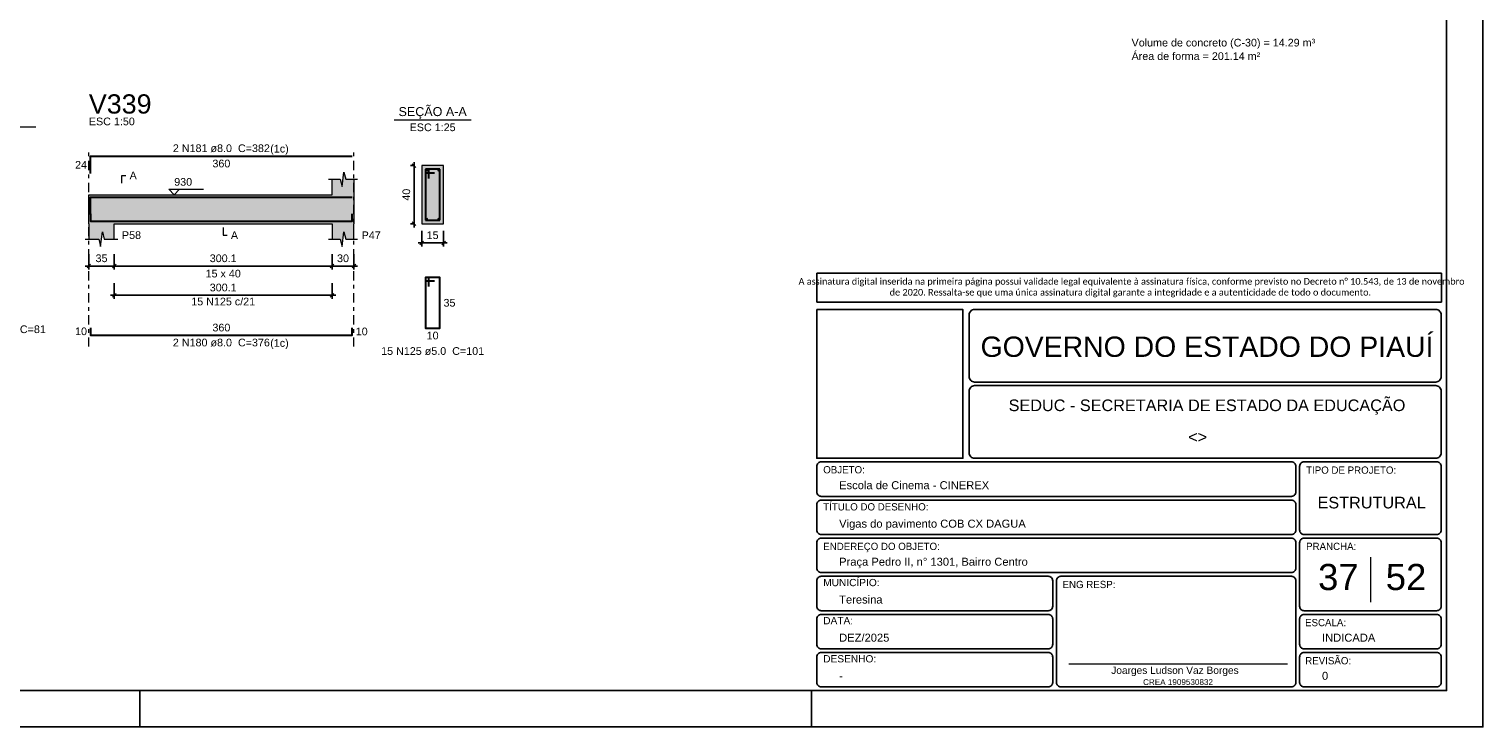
# Model space of a CAD drawing. Header units: millimetres. Extents: x 0 to 119, y 0 to 84.
# Tile 22 of 30: x 79 to 119, y 0 to 19. Entities that reach past the tile are written whole.
import ezdxf

# ---------------------------------------------------------------- set-up
doc = ezdxf.new("R2010")
doc.units = ezdxf.units.MM
doc.header["$MEASUREMENT"] = 0
doc.linetypes.add('DASHDOT', pattern=[2.54, 1.27, -0.635, 0, -0.635])
doc.linetypes.add('NULL', pattern=[0])
doc.layers.get('0').update_dxf_attribs({"lineweight": 18})
for name, color, linetype, lineweight in [('Descrição da armadura', 7, 'Continuous', 0), ('DT-Barras na forma', 2, 'Continuous', 30), ('DT-Barras no corte', 5, 'Continuous', 5), ('DT-Barras rebatidas', 2, 'Continuous', 30), ('DT-Cotas', 9, 'Continuous', 5), ('DT-Forma', 5, 'Continuous', 5), ('DT-Hachura forma vigas', 254, 'Continuous', 5), ('DT-Hachura seção vigas', 254, 'Continuous', 5), ('DT-Pontilhado', 9, 'DASHDOT', 5), ('DT-Relação do aço', 9, 'Continuous', 5), ('DT-Textos', 7, 'Continuous', 5), ('DT-Título', 3, 'Continuous', 20), ('Nível 1', 7, 'Continuous', 0), ('Textos', 7, 'Continuous', 9), ('Textos armaduras', 7, 'Continuous', 0)]:
    doc.layers.add(name, color=color, linetype=linetype, lineweight=lineweight)
for name, color, linetype in [('Pena 01', 1, 'Continuous'), ('SEDUC_MARF', 1, 'Continuous'), ('SEDUC_MARGG', 7, 'Continuous'), ('SEDUC_TXT01', 1, 'Continuous'), ('SEDUC_TXT02', 2, 'Continuous'), ('SEDUC_TXT05', 5, 'Continuous')]:
    doc.layers.add(name, color=color, linetype=linetype)
doc.styles.add('Arial', font='txt')
doc.styles.add('Calibri', font='txt')
doc.styles.add('TwCenMT', font='txt')
doc.dimstyles.new('UM_25.000000', dxfattribs={"dimtxt": 0.18, "dimasz": 0.1, "dimexe": 0.1, "dimexo": 0.2, "dimgap": 0, "dimtad": 1, "dimtih": 1, "dimtoh": 1, "dimdec": 1, "dimlfac": 25, "dimzin": 0, "dimdsep": 46, "dimtxsty": 'Standard', "dimcen": 0.09, "dimdle": 0.1, "dimadec": 1, "dimazin": 2, "dimtfac": 1, "dimtdec": 4, "dimtofl": 0, "dimtmove": 0, "dimatfit": 3, "dimfxl": 1, "dimtolj": 1, "dimarcsym": 0})
doc.dimstyles.new('UM_50.000000', dxfattribs={"dimtxt": 0.18, "dimasz": 0.1, "dimexe": 0.1, "dimexo": 0.2, "dimgap": 0, "dimtad": 1, "dimtih": 1, "dimtoh": 1, "dimdec": 1, "dimlfac": 50, "dimzin": 0, "dimdsep": 46, "dimtxsty": 'Standard', "dimcen": 0.09, "dimdle": 0.1, "dimadec": 1, "dimazin": 2, "dimtfac": 1, "dimtdec": 4, "dimtofl": 0, "dimtmove": 0, "dimatfit": 3, "dimfxl": 1, "dimtolj": 1, "dimarcsym": 0})

# ---------------------------------------------------------------- blocks, each defined once
blk = doc.blocks.new('_Oblique')
at = {"color": 0, "linetype": 'ByBlock', "lineweight": -2}
blk.add_line((-0.5, -0.5), (0.5, 0.5), dxfattribs=at)
blk = doc.blocks.new('*D336')
at = {"layer": 'Defpoints', "color": 0}
for p in [(80.5, 13.225), (81.2, 13.225), (81.2, 12.695)]:
    blk.add_point(p, dxfattribs=at)
at = {"layer": 'DT-Cotas', "color": 0, "lineweight": -2}
for p, q in [((80.5, 13.025), (80.5, 12.595)), ((81.2, 13.025), (81.2, 12.595)), ((80.4, 12.695), (81.3, 12.695))]:
    blk.add_line(p, q, dxfattribs=at)
at = {"layer": 'DT-Cotas', "color": 0, "lineweight": -2, "xscale": 0.1, "yscale": 0.1, "zscale": 0.1, "rotation": 180}
blk.add_blockref('_Oblique', (80.5, 12.695), dxfattribs=at)
at = {"layer": 'DT-Cotas', "color": 0, "lineweight": -2, "xscale": 0.1, "yscale": 0.1, "zscale": 0.1}
blk.add_blockref('_Oblique', (81.2, 12.695), dxfattribs=at)
at = {"layer": 'DT-Cotas', "color": 7, "insert": (80.85, 12.907), "char_height": 0.2118, "attachment_point": 5, "rotation": 0.0057, "style": 'Arial'}
blk.add_mtext('\\A1;35', dxfattribs=at)
blk = doc.blocks.new('*D337')
at = {"layer": 'Defpoints', "color": 0}
for p in [(81.2, 13.225), (87.202, 13.225), (87.202, 12.695)]:
    blk.add_point(p, dxfattribs=at)
at = {"layer": 'DT-Cotas', "color": 0, "lineweight": -2}
for p, q in [((81.2, 13.025), (81.2, 12.595)), ((87.202, 13.025), (87.202, 12.595)), ((81.1, 12.695), (87.302, 12.695))]:
    blk.add_line(p, q, dxfattribs=at)
at = {"layer": 'DT-Cotas', "color": 0, "lineweight": -2, "xscale": 0.1, "yscale": 0.1, "zscale": 0.1, "rotation": 180}
blk.add_blockref('_Oblique', (81.2, 12.695), dxfattribs=at)
at = {"layer": 'DT-Cotas', "color": 0, "lineweight": -2, "xscale": 0.1, "yscale": 0.1, "zscale": 0.1}
blk.add_blockref('_Oblique', (87.202, 12.695), dxfattribs=at)
at = {"layer": 'DT-Cotas', "color": 7, "insert": (84.201, 12.907), "char_height": 0.2118, "attachment_point": 5, "style": 'Arial'}
blk.add_mtext('\\A1;300.1', dxfattribs=at)
blk = doc.blocks.new('*D338')
at = {"layer": 'Defpoints', "color": 0}
for p in [(87.202, 13.225), (87.802, 13.225), (87.802, 12.695)]:
    blk.add_point(p, dxfattribs=at)
at = {"layer": 'DT-Cotas', "color": 0, "lineweight": -2}
for p, q in [((87.202, 13.025), (87.202, 12.595)), ((87.802, 13.025), (87.802, 12.595)), ((87.102, 12.695), (87.902, 12.695))]:
    blk.add_line(p, q, dxfattribs=at)
at = {"layer": 'DT-Cotas', "color": 0, "lineweight": -2, "xscale": 0.1, "yscale": 0.1, "zscale": 0.1, "rotation": 180}
blk.add_blockref('_Oblique', (87.202, 12.695), dxfattribs=at)
at = {"layer": 'DT-Cotas', "color": 0, "lineweight": -2, "xscale": 0.1, "yscale": 0.1, "zscale": 0.1}
blk.add_blockref('_Oblique', (87.802, 12.695), dxfattribs=at)
at = {"layer": 'DT-Cotas', "color": 7, "insert": (87.502, 12.907), "char_height": 0.2118, "attachment_point": 5, "rotation": 0.0057, "style": 'Arial'}
blk.add_mtext('\\A1;30', dxfattribs=at)
blk = doc.blocks.new('*D339')
at = {"layer": 'Defpoints', "color": 0}
for p in [(89.458, 15.46), (89.67, 15.46), (89.67, 13.86)]:
    blk.add_point(p, dxfattribs=at)
at = {"layer": 'DT-Cotas', "color": 0, "lineweight": -2}
for p, q in [((89.47, 15.46), (89.358, 15.46)), ((89.458, 13.76), (89.458, 15.56)), ((89.47, 13.86), (89.358, 13.86))]:
    blk.add_line(p, q, dxfattribs=at)
at = {"layer": 'DT-Cotas', "color": 0, "lineweight": -2, "xscale": 0.1, "yscale": 0.1, "zscale": 0.1}
for p, rotation in [((89.458, 15.46), 90), ((89.458, 13.86), 270)]:
    blk.add_blockref('_Oblique', p, dxfattribs=dict(at, rotation=rotation))
at = {"layer": 'DT-Cotas', "color": 7, "insert": (89.246, 14.66), "char_height": 0.2118, "attachment_point": 5, "rotation": 90, "style": 'Arial'}
blk.add_mtext('\\A1;40', dxfattribs=at)
blk = doc.blocks.new('*D340')
at = {"layer": 'Defpoints', "color": 0}
for p in [(89.67, 13.86), (90.27, 13.86), (90.27, 13.331)]:
    blk.add_point(p, dxfattribs=at)
at = {"layer": 'DT-Cotas', "color": 0, "lineweight": -2}
for p, q in [((89.67, 13.66), (89.67, 13.231)), ((90.27, 13.66), (90.27, 13.231)), ((89.57, 13.331), (90.37, 13.331))]:
    blk.add_line(p, q, dxfattribs=at)
at = {"layer": 'DT-Cotas', "color": 0, "lineweight": -2, "xscale": 0.1, "yscale": 0.1, "zscale": 0.1, "rotation": 180}
blk.add_blockref('_Oblique', (89.67, 13.331), dxfattribs=at)
at = {"layer": 'DT-Cotas', "color": 0, "lineweight": -2, "xscale": 0.1, "yscale": 0.1, "zscale": 0.1}
blk.add_blockref('_Oblique', (90.27, 13.331), dxfattribs=at)
at = {"layer": 'DT-Cotas', "color": 7, "insert": (89.97, 13.543), "char_height": 0.2118, "attachment_point": 5, "rotation": 0.0057, "style": 'Arial'}
blk.add_mtext('\\A1;15', dxfattribs=at)
blk = doc.blocks.new('*D341')
at = {"layer": 'Defpoints', "color": 0}
for p in [(81.2, 12.42), (87.202, 12.42), (87.202, 11.891)]:
    blk.add_point(p, dxfattribs=at)
at = {"layer": 'DT-Cotas', "color": 0, "lineweight": -2}
for p, q in [((81.2, 12.22), (81.2, 11.791)), ((87.202, 12.22), (87.202, 11.791)), ((81.1, 11.891), (87.302, 11.891))]:
    blk.add_line(p, q, dxfattribs=at)
at = {"layer": 'DT-Cotas', "color": 0, "lineweight": -2, "xscale": 0.1, "yscale": 0.1, "zscale": 0.1, "rotation": 180}
blk.add_blockref('_Oblique', (81.2, 11.891), dxfattribs=at)
at = {"layer": 'DT-Cotas', "color": 0, "lineweight": -2, "xscale": 0.1, "yscale": 0.1, "zscale": 0.1}
blk.add_blockref('_Oblique', (87.202, 11.891), dxfattribs=at)
at = {"layer": 'DT-Cotas', "color": 7, "insert": (84.201, 12.102), "char_height": 0.2118, "attachment_point": 5, "style": 'Arial'}
blk.add_mtext('\\A1;300.1', dxfattribs=at)

msp = doc.modelspace()

# ---------------------------------------------------------------- hatches: boundary and pattern name
at = {"layer": 'DT-Hachura forma vigas', "linetype": 'Continuous'}
msp.add_hatch(color=254, dxfattribs=at).paths.add_polyline_path([(87.8023, 13.4367), (87.8023, 13.8603), (87.8023, 14.6603), (87.8023, 15.0839), (87.5773, 15.0839), (87.5273, 15.2839), (87.4773, 14.8839), (87.4273, 15.0839), (87.2023, 15.0839), (87.2023, 14.6603), (81.2001, 14.6603), (80.5001, 14.6603), (80.5001, 13.8603), (80.5001, 13.4367), (80.7751, 13.4367), (80.8251, 13.2367), (80.8751, 13.6367), (80.9251, 13.4367), (81.2001, 13.4367), (81.2001, 13.8603), (87.2023, 13.8603), (87.2023, 13.4367), (87.4273, 13.4367), (87.4773, 13.2367), (87.5273, 13.6367), (87.5773, 13.4367), (87.8023, 13.4367)])
at = {"layer": 'DT-Hachura seção vigas', "linetype": 'Continuous'}
msp.add_hatch(color=254, dxfattribs=at).paths.add_polyline_path([(89.6699, 13.8603), (89.6699, 13.8603), (90.2699, 13.8603), (90.2699, 15.4603), (89.6699, 15.4603), (89.6699, 13.8603)])

# ---------------------------------------------------------------- linework, layer by layer
msp.add_line((107.4964, 1.7423), (113.5173, 1.7423))
at = {"layer": 'DT-Barras na forma'}
for p, q in [((89.8699, 15.3603), (89.7699, 15.3603)), ((89.7699, 15.3603), (89.7699, 13.9603)), ((90.1699, 15.3603), (89.7699, 15.3603)), ((89.7699, 15.3603), (89.7699, 15.2603)), ((89.7699, 15.2603), (90.0199, 15.2603)), ((89.8699, 15.1103), (89.8699, 15.3603)), ((90.1699, 13.9603), (90.1699, 15.3603)), ((89.7699, 13.9603), (90.1699, 13.9603))]:
    msp.add_line(p, q, dxfattribs=at)
for points in [[(80.5501, 14.1145), (80.5501, 14.5923), (87.7523, 14.5923)], [(80.5501, 14.1283), (80.5501, 13.9283), (87.7523, 13.9283), (87.7523, 14.1283)]]:
    msp.add_lwpolyline(points, dxfattribs=at)
at = {"layer": 'DT-Barras no corte'}
for centre in [(89.8059, 15.3243), (90.1339, 15.3243), (89.8059, 13.9963), (90.1339, 13.9963)]:
    msp.add_circle(centre, 0.016, dxfattribs=at)
at = {"layer": 'DT-Barras rebatidas'}
for points in [[(80.5501, 15.2441), (80.5501, 15.7219), (87.7523, 15.7219)], [(89.8699, 12.1336), (89.8699, 12.3836), (89.7699, 12.3836), (89.7699, 10.9836), (90.1699, 10.9836), (90.1699, 12.3836), (89.7699, 12.3836), (89.7699, 12.2836), (90.0199, 12.2836)], [(80.5501, 10.9937), (80.5501, 10.7937), (87.7523, 10.7937), (87.7523, 10.9937)]]:
    msp.add_lwpolyline(points, dxfattribs=at)
at = {"layer": 'DT-Forma'}
for p, q in [((87.4773, 14.8839), (87.5273, 15.2839)), ((87.5273, 15.2839), (87.5773, 15.0839)), ((90.2699, 15.4603), (89.6699, 15.4603)), ((89.6699, 15.4603), (89.6699, 13.8603)), ((90.2699, 13.8603), (90.2699, 15.4603)), ((87.1023, 15.0839), (87.4273, 15.0839)), ((87.2023, 14.6603), (87.2023, 15.0839)), ((87.4273, 15.0839), (87.4773, 14.8839)), ((87.5773, 15.0839), (87.9023, 15.0839)), ((87.8023, 15.0839), (87.8023, 14.6603)), ((80.5001, 14.6603), (81.2001, 14.6603)), ((81.2001, 14.6603), (87.2023, 14.6603)), ((80.5001, 13.8603), (80.5001, 13.4367)), ((80.8251, 13.2367), (80.8751, 13.6367)), ((80.8751, 13.6367), (80.9251, 13.4367)), ((81.2001, 13.4367), (81.2001, 13.8603)), ((81.2001, 13.8603), (87.2023, 13.8603)), ((87.2023, 13.8603), (87.2023, 13.4367)), ((87.4773, 13.2367), (87.5273, 13.6367)), ((87.5273, 13.6367), (87.5773, 13.4367)), ((87.8023, 13.4367), (87.8023, 13.8603)), ((89.6699, 13.8603), (90.2699, 13.8603)), ((80.4001, 13.4367), (80.7751, 13.4367)), ((80.7751, 13.4367), (80.8251, 13.2367)), ((80.9251, 13.4367), (81.3001, 13.4367)), ((87.1023, 13.4367), (87.4273, 13.4367)), ((87.4273, 13.4367), (87.4773, 13.2367)), ((87.5773, 13.4367), (87.9023, 13.4367))]:
    msp.add_line(p, q, dxfattribs=at)
at = {"layer": 'DT-Forma', "linetype": 'Continuous'}
for p, q in [((80.5001, 13.8603), (80.5001, 14.6603)), ((87.8023, 14.6603), (87.8023, 13.8603))]:
    msp.add_line(p, q, dxfattribs=at)
at = {"layer": 'DT-Pontilhado', "ltscale": 0.2}
for p, q in [((80.5001, 10.476), (80.5001, 15.9337)), ((87.8023, 10.476), (87.8023, 15.9337))]:
    msp.add_line(p, q, dxfattribs=at)
at = {"layer": 'DT-Textos'}
for p, q in [((76.9216, 16.5252), (79.0396, 16.5252)), ((88.9109, 16.7252), (91.0289, 16.7252))]:
    msp.add_line(p, q, dxfattribs=at)
for points in [[(81.4119, 14.978), (81.4119, 15.1898), (81.5178, 15.1898)], [(83.0008, 14.8086), (82.8525, 14.6603), (82.7042, 14.8086), (83.6573, 14.8086)], [(84.2012, 13.7544), (84.2012, 13.5426), (84.3071, 13.5426)]]:
    msp.add_lwpolyline(points, dxfattribs=at)
at = {"layer": 'Nível 1'}
msp.add_line((115.8, 4.6717), (115.8, 3.4409), dxfattribs=at)
at = {"layer": 'Pena 01'}
for p, q in [((100.55, 12.4952), (117.7575, 12.4952)), ((100.55, 12.4952), (100.55, 11.6972)), ((117.7575, 12.4952), (117.7575, 11.6972)), ((100.55, 11.6972), (117.7575, 11.6972))]:
    msp.add_line(p, q, dxfattribs=at)
at = {"layer": 'SEDUC_MARF'}
for p, q in [((81.9015, 1), (81.9015, 0)), ((100.4015, 1), (100.4015, 0))]:
    msp.add_line(p, q, dxfattribs=at)
for points in [[(118.9, 84.1), (0, 84.1), (0, 0), (118.9, 0)], [(100.55, 11.4972), (104.5747, 11.4972), (104.5747, 7.4), (100.55, 7.4)]]:
    msp.add_lwpolyline(points, close=True, dxfattribs=at)
for points in [[(104.9, 9.5), (117.6, 9.5, 0.4142136), (117.75, 9.65), (117.75, 9.65), (117.75, 11.35, 0.4142136), (117.6, 11.5), (117.6, 11.5), (104.9, 11.5, 0.4142136), (104.75, 11.35), (104.75, 11.35), (104.75, 9.65, 0.4142136), (104.9, 9.5), (104.9, 9.5)], [(104.9, 7.4), (117.6, 7.4, 0.4142136), (117.75, 7.55), (117.75, 7.55), (117.75, 9.25, 0.4142136), (117.6, 9.4), (117.6, 9.4), (104.9, 9.4, 0.4142136), (104.75, 9.25), (104.75, 9.25), (104.75, 7.55, 0.4142136), (104.9, 7.4), (104.9, 7.4)], [(100.675, 7.3), (113.625, 7.3, -0.4142136), (113.75, 7.175), (113.75, 7.175), (113.75, 6.475, -0.4142136), (113.625, 6.35), (113.625, 6.35), (100.675, 6.35, -0.4142136), (100.55, 6.475), (100.55, 6.475), (100.55, 7.175, -0.4142136), (100.675, 7.3), (100.675, 7.3)], [(113.975, 5.3), (117.625, 5.3, 0.4142136), (117.75, 5.425), (117.75, 5.425), (117.75, 7.175, 0.4142136), (117.625, 7.3), (117.625, 7.3), (113.975, 7.3, 0.4142136), (113.85, 7.175), (113.85, 7.175), (113.85, 5.425, 0.4142136), (113.975, 5.3), (113.975, 5.3)], [(100.675, 6.25), (113.625, 6.25, -0.4142136), (113.75, 6.125), (113.75, 6.125), (113.75, 5.425, -0.4142136), (113.625, 5.3), (113.625, 5.3), (100.675, 5.3, -0.4142136), (100.55, 5.425), (100.55, 5.425), (100.55, 6.125, -0.4142136), (100.675, 6.25), (100.675, 6.25)], [(100.675, 5.2), (113.625, 5.2, -0.4142136), (113.75, 5.075), (113.75, 5.075), (113.75, 4.375, -0.4142136), (113.625, 4.25), (113.625, 4.25), (100.675, 4.25, -0.4142136), (100.55, 4.375), (100.55, 4.375), (100.55, 5.075, -0.4142136), (100.675, 5.2), (100.675, 5.2)], [(113.975, 3.2), (117.625, 3.2, 0.4142136), (117.75, 3.325), (117.75, 3.325), (117.75, 5.075, 0.4142136), (117.625, 5.2), (117.625, 5.2), (113.975, 5.2, 0.4142136), (113.85, 5.075), (113.85, 5.075), (113.85, 3.325, 0.4142136), (113.975, 3.2), (113.975, 3.2)], [(100.675, 4.15), (106.925, 4.15, -0.4142136), (107.05, 4.025), (107.05, 4.025), (107.05, 3.325, -0.4142136), (106.925, 3.2), (106.925, 3.2), (100.675, 3.2, -0.4142136), (100.55, 3.325), (100.55, 3.325), (100.55, 4.025, -0.4142136), (100.675, 4.15), (100.675, 4.15)], [(107.275, 4.15), (113.625, 4.15, -0.4142136), (113.75, 4.025), (113.75, 4.025), (113.75, 1.225, -0.4142136), (113.625, 1.1), (113.625, 1.1), (107.275, 1.1, -0.4142136), (107.15, 1.225), (107.15, 1.225), (107.15, 4.025, -0.4142136), (107.275, 4.15), (107.275, 4.15)], [(100.675, 3.1), (106.925, 3.1, -0.4142136), (107.05, 2.975), (107.05, 2.975), (107.05, 2.275, -0.4142136), (106.925, 2.15), (106.925, 2.15), (100.675, 2.15, -0.4142136), (100.55, 2.275), (100.55, 2.275), (100.55, 2.975, -0.4142136), (100.675, 3.1), (100.675, 3.1)], [(113.975, 3.1), (117.625, 3.1, -0.4142136), (117.75, 2.975), (117.75, 2.975), (117.75, 2.275, -0.4142136), (117.625, 2.15), (117.625, 2.15), (113.975, 2.15, -0.4142136), (113.85, 2.275), (113.85, 2.275), (113.85, 2.975, -0.4142136), (113.975, 3.1), (113.975, 3.1)], [(100.675, 2.05), (106.925, 2.05, -0.4142136), (107.05, 1.925), (107.05, 1.925), (107.05, 1.225, -0.4142136), (106.925, 1.1), (106.925, 1.1), (100.675, 1.1, -0.4142136), (100.55, 1.225), (100.55, 1.225), (100.55, 1.925, -0.4142136), (100.675, 2.05), (100.675, 2.05)], [(113.975, 2.05), (117.625, 2.05, -0.4142136), (117.75, 1.925), (117.75, 1.925), (117.75, 1.225, -0.4142136), (117.625, 1.1), (117.625, 1.1), (113.975, 1.1, -0.4142136), (113.85, 1.225), (113.85, 1.225), (113.85, 1.925, -0.4142136), (113.975, 2.05), (113.975, 2.05)]]:
    msp.add_lwpolyline(points, format="xyb", dxfattribs=at)
at = {"layer": 'SEDUC_MARGG'}
msp.add_lwpolyline([(2.5, 1), (117.9, 1), (117.9, 83.1), (2.5, 83.1), (2.5, 1)], dxfattribs=at)

# ---------------------------------------------------------------- texts
at = {"layer": 'Descrição da armadura', "linetype": 'NULL', "char_height": 0.2118, "attachment_point": 8, "line_spacing_factor": 0.9, "style": 'Arial'}
for s, insert, width in [('2 N181 ø8.0  C=382', (84.1513, 15.8282), 5.239541), ('15 N125 c/21', (84.2012, 11.6089), 3.450264), ('21 N134 ø5.0  C=81', (77.9802, 10.8422), 5.239541), ('2 N180 ø8.0  C=376', (84.1513, 10.4762), 5.239541), ('15 N125 ø5.0  C=101', (89.9703, 10.2422), 5.562109)]:
    msp.add_mtext(s, dxfattribs=dict(at, insert=insert, width=width))
at = {"layer": 'DT-Relação do aço', "color": 7, "linetype": 'NULL', "char_height": 0.2118, "attachment_point": 7, "line_spacing_factor": 0.9, "style": 'Arial'}
for s, insert, width in [('Volume de concreto (C-30) = 14.29 m³', (109.2223, 18.6788), 9.912959), ('Área de forma = 201.14 m²', (109.2223, 18.3674), 6.947539)]:
    msp.add_mtext(s, dxfattribs=dict(at, insert=insert, width=width))
at = {"layer": 'DT-Textos', "linetype": 'NULL', "line_spacing_factor": 0.798, "style": 'Arial'}
for s, insert, char_height, width, attachment_point in [('ESC 1:50', (80.5003, 16.5692), 0.2118, 2.482559, 7), ('SEÇÃO A-A', (89.9703, 16.7493), 0.2471, 3.812061, 8), ('ESC 1:25', (89.9703, 16.4072), 0.2118, 2.482559, 8), ('(1c)', (85.4963, 15.7583), 0.2118, 0.998857, 7), ('A', (81.6233, 15.0842), 0.2118, 0.386855, 7), ('930', (82.8523, 14.9042), 0.2118, 0.967705, 7), ('P58', (81.4123, 13.4372), 0.2118, 1.031992, 7), ('A', (84.4133, 13.4372), 0.2118, 0.386855, 7), ('P47', (88.0143, 13.4372), 0.2118, 1.031992, 7), ('15 x 40', (84.2013, 12.3782), 0.2118, 1.902559, 8), ('(1c)', (85.4963, 10.4063), 0.2118, 0.998857, 7)]:
    msp.add_mtext(s, dxfattribs=dict(at, insert=insert, char_height=char_height, width=width, attachment_point=attachment_point))
at = {"layer": 'DT-Título', "linetype": 'NULL', "insert": (80.5003, 16.8871), "char_height": 0.5295, "width": 3.456465, "attachment_point": 7, "line_spacing_factor": 0.798, "style": 'Arial'}
msp.add_mtext('V339', dxfattribs=at)
at = {"layer": 'Pena 01', "color": 3, "linetype": 'NULL', "insert": (109.1898, 12.0983), "char_height": 0.1803712, "width": 18.645941, "attachment_point": 5, "style": 'Calibri'}
msp.add_mtext(' A assinatura digital inserida na primeira página possui validade legal equivalente à assinatura física, conforme previsto no Decreto n%%d 10.543, de 13 de novembro de 2020. Ressalta-se que uma única assinatura digital garante a integridade e a autenticidade de todo o documento.', dxfattribs=at)
at = {"layer": 'SEDUC_TXT01', "linetype": 'NULL', "char_height": 0.2, "width": 17.8054, "attachment_point": 1}
for s, insert, style in [('OBJETO:', (100.7294, 7.1834), 'TwCenMT'), ('TIPO DE PROJETO:', (114.0294, 7.1739), 'TwCenMT'), ('TÍTULO DO DESENHO:', (100.7294, 6.1626), 'TwCenMT'), ('ENDEREÇO DO OBJETO:', (100.7294, 5.0739), 'TwCenMT'), ('PRANCHA:', (114.0294, 5.0739), 'TwCenMT'), ('MUNICÍPIO:', (100.7288, 4.0771), 'Arial'), ('ENG RESP:', (107.3208, 4.0239), 'TwCenMT'), ('DATA:', (100.7288, 3.0271), 'Arial'), ('ESCALA:', (114.0004, 2.9739), 'TwCenMT'), ('DESENHO:', (100.7288, 1.9771), 'Arial'), ('REVISÃO:', (114.0054, 1.9239), 'TwCenMT')]:
    msp.add_mtext(s, dxfattribs=dict(at, insert=insert, style=style))
at = {"layer": 'SEDUC_TXT02', "linetype": 'NULL', "attachment_point": 8, "line_spacing_factor": 0.9, "style": 'Arial'}
for s, insert, char_height, width in [('SEDUC - SECRETARIA DE ESTADO DA EDUCAÇÃO ', (111.3, 8.6), 0.32, 21.758945), ('Joarges Ludson Vaz Borges', (110.4173, 1.4), 0.2, 7.035547), ('CREA 1909530832', (110.5015, 1.1528), 0.16, 3.791777)]:
    msp.add_mtext(s, dxfattribs=dict(at, insert=insert, char_height=char_height, width=width))
at = {"layer": 'SEDUC_TXT05', "linetype": 'NULL', "insert": (111.3, 10.1848), "char_height": 0.56, "width": 24.876973, "attachment_point": 8, "line_spacing_factor": 0.9, "style": 'Arial'}
msp.add_mtext('GOVERNO DO ESTADO DO PIAUÍ', dxfattribs=at)
at = {"layer": 'Textos', "linetype": 'NULL', "line_spacing_factor": 0.9, "style": 'Arial'}
for s, insert, char_height, width, attachment_point in [('<>', (111.0425, 7.8271), 0.32, 1.067813, 8), ('Escola de Cinema - CINEREX', (101.1671, 6.545), 0.22, 8.109531, 7), ('ESTRUTURAL', (115.8344, 6.0142), 0.32, 5.907383, 8), ('Vigas do pavimento COB CX DAGUA', (101.1671, 5.4224), 0.22, 10.077402, 7), ('Praça Pedro II, n%%d 1301, Bairro Centro', (101.1671, 4.3724), 0.22, 10.164414, 7), ('37', (114.9181, 3.7594), 0.72, 2.264609, 8), ('52', (116.7818, 3.7594), 0.72, 2.264609, 8), ('Teresina', (101.1671, 3.395), 0.22, 2.374375, 7), ('DEZ/2025', (101.1671, 2.345), 0.22, 2.741465, 7), ('INDICADA', (114.4671, 2.345), 0.22, 2.906992, 7), ('-', (101.1671, 1.295), 0.22, 0.239805, 7), ('0', (114.4671, 1.295), 0.22, 0.373691, 7)]:
    msp.add_mtext(s, dxfattribs=dict(at, insert=insert, char_height=char_height, width=width, attachment_point=attachment_point))
at = {"layer": 'Textos armaduras', "linetype": 'NULL', "char_height": 0.2118, "line_spacing_factor": 0.9, "style": 'Arial'}
for s, insert, width, attachment_point in [('24', (80.4501, 15.3771), 1.045137, 9), ('360', (84.1512, 15.6246), 1.367705, 2), ('35', (90.2699, 11.7895), 1.045137, 1), ('10', (80.4501, 10.7878), 1.045137, 9), ('360', (84.1512, 10.891), 1.367705, 8), ('10', (87.8523, 10.9996), 1.045137, 1), ('10', (89.9699, 10.8863), 1.045137, 2)]:
    msp.add_mtext(s, dxfattribs=dict(at, insert=insert, width=width, attachment_point=attachment_point))

# ---------------------------------------------------------------- dimensions: what is measured, and where the dimension line sits
at = {"layer": 'DT-Cotas'}
dim = msp.add_linear_dim(base=(89.4581, 15.4603), p1=(89.6699, 13.8603), p2=(89.6699, 15.4603), angle=90, dimstyle='UM_25.000000', override={"dimtxt": 0.2118, "dimasz": 0.1, "dimexe": 0.1, "dimexo": 0.2, "dimtad": 1, "dimtih": 0, "dimtoh": 0, "dimdec": 1, "dimlfac": 25, "dimzin": 8, "dimtxsty": 'Arial', "dimblk": 'Oblique', "dimblk1": 'Oblique', "dimblk2": 'Oblique', "dimsah": 1, "dimdle": 0.1, "dimse1": 0, "dimse2": 0, "dimclrt": 7, "dimadec": 1, "dimazin": 3, "dimtmove": 2, "dimldrblk": 'Oblique'}, dxfattribs=at)
dim.commit()
dim.dimension.update_dxf_attribs({"geometry": '*D339', "text_midpoint": (89.2463, 14.6603), "dimtype": 160, "text_rotation": 90})
for base, p1, p2, dimstyle, override, picture, middle in [((90.2699, 13.3308), (89.6699, 13.8603), (90.2699, 13.8603), 'UM_25.000000', {"dimtxt": 0.2118, "dimasz": 0.1, "dimexe": 0.1, "dimexo": 0.2, "dimtad": 1, "dimtih": 0, "dimtoh": 0, "dimdec": 1, "dimlfac": 25, "dimzin": 8, "dimtxsty": 'Arial', "dimblk": 'Oblique', "dimblk1": 'Oblique', "dimblk2": 'Oblique', "dimsah": 1, "dimdle": 0.1, "dimse1": 0, "dimse2": 0, "dimclrt": 7, "dimadec": 1, "dimazin": 3, "dimtmove": 2, "dimldrblk": 'Oblique'}, '*D340', (89.9699, 13.5426)), ((81.2001, 12.6954), (80.5001, 13.2249), (81.2001, 13.2249), 'UM_50.000000', {"dimtxt": 0.2118, "dimasz": 0.1, "dimexe": 0.1, "dimexo": 0.2, "dimtad": 1, "dimtih": 0, "dimtoh": 0, "dimdec": 1, "dimlfac": 50, "dimzin": 8, "dimtxsty": 'Arial', "dimblk": 'Oblique', "dimblk1": 'Oblique', "dimblk2": 'Oblique', "dimsah": 1, "dimdle": 0.1, "dimse1": 0, "dimse2": 0, "dimclrt": 7, "dimadec": 1, "dimazin": 3, "dimtmove": 2, "dimldrblk": 'Oblique'}, '*D336', (80.8501, 12.9072)), ((87.8023, 12.6954), (87.2023, 13.2249), (87.8023, 13.2249), 'UM_50.000000', {"dimtxt": 0.2118, "dimasz": 0.1, "dimexe": 0.1, "dimexo": 0.2, "dimtad": 1, "dimtih": 0, "dimtoh": 0, "dimdec": 1, "dimlfac": 50, "dimzin": 8, "dimtxsty": 'Arial', "dimblk": 'Oblique', "dimblk1": 'Oblique', "dimblk2": 'Oblique', "dimsah": 1, "dimdle": 0.1, "dimse1": 0, "dimse2": 0, "dimclrt": 7, "dimadec": 1, "dimazin": 3, "dimtmove": 2, "dimldrblk": 'Oblique'}, '*D338', (87.5023, 12.9072))]:
    dim = msp.add_linear_dim(base=base, p1=p1, p2=p2, dimstyle=dimstyle, override=override, dxfattribs=at)
    dim.commit()
    dim.dimension.update_dxf_attribs({"geometry": picture, "text_midpoint": middle, "dimtype": 160, "text_rotation": 0.00573})
for base, p1, p2, picture, middle in [((87.2023, 12.6954), (81.2001, 13.2249), (87.2023, 13.2249), '*D337', (84.2012, 12.9072)), ((87.2023, 11.8906), (81.2001, 12.4201), (87.2023, 12.4201), '*D341', (84.2012, 12.1024))]:
    dim = msp.add_linear_dim(base=base, p1=p1, p2=p2, dimstyle='UM_50.000000', override={"dimtxt": 0.2118, "dimasz": 0.1, "dimexe": 0.1, "dimexo": 0.2, "dimtad": 1, "dimtih": 0, "dimtoh": 0, "dimdec": 1, "dimlfac": 50, "dimzin": 8, "dimtxsty": 'Arial', "dimblk": 'Oblique', "dimblk1": 'Oblique', "dimblk2": 'Oblique', "dimsah": 1, "dimdle": 0.1, "dimse1": 0, "dimse2": 0, "dimclrt": 7, "dimadec": 1, "dimazin": 3, "dimtmove": 2, "dimldrblk": 'Oblique'}, dxfattribs=at)
    dim.commit()
    dim.dimension.update_dxf_attribs({"geometry": picture, "text_midpoint": middle, "dimtype": 160})

doc.saveas('drawing.dxf')
